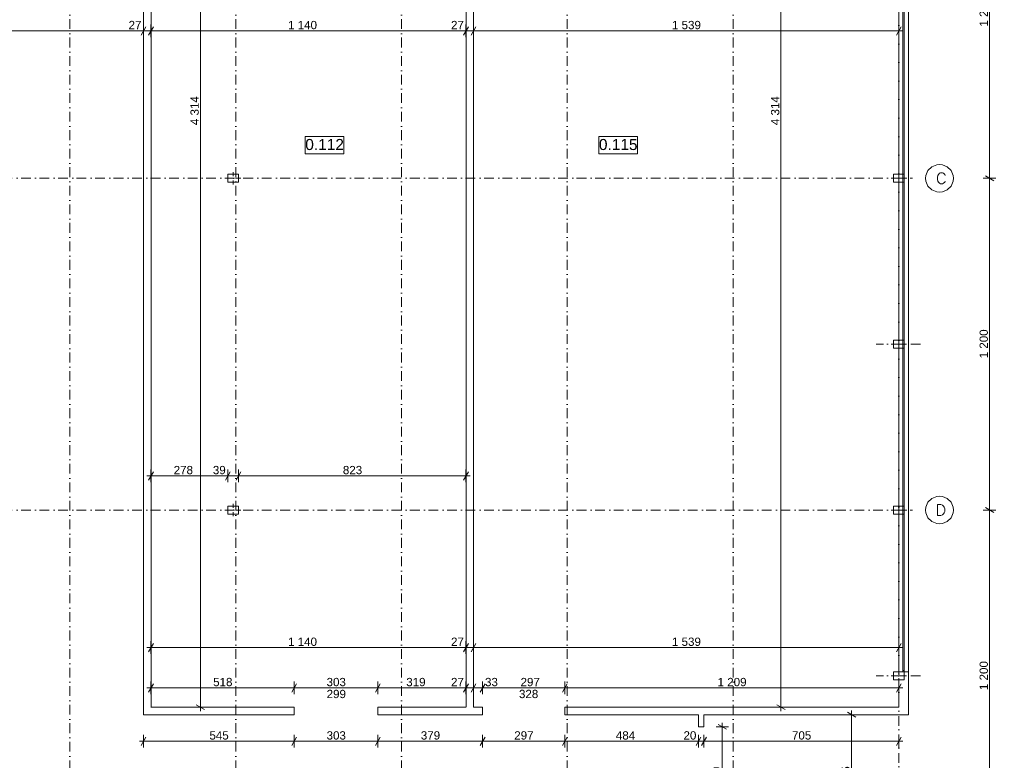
# Model space of a CAD drawing. Extents: x -283435 to 14216, y -77540 to 30522.
# Tile 175 of 177: x -21421 to 14216, y -20152 to 6637. Entities that reach past the tile are written whole.
import ezdxf

# ---------------------------------------------------------------- set-up
doc = ezdxf.new("R2010")
doc.units = 0
doc.header["$MEASUREMENT"] = 0
doc.linetypes.add('Kropki i Kreski', pattern=[670.277762, 352.777767, -176.388884, 0, -141.111112])
for name, color, linetype in [('Drzwi ArchiCAD', 7, 'Continuous'), ('Okna ArchiCADa', 7, 'Continuous'), ('SŁUPY', 7, 'Continuous'), ('WYMIARY', 7, 'Continuous'), ('ŚCIANY', 7, 'Continuous')]:
    doc.layers.add(name, color=color, linetype=linetype)
for name, color, linetype, lineweight in [('Drzwi ArchiCAD_Nr_Pióra__7', 7, 'Continuous', 18), ('Okna ArchiCADa_Nr_Pióra__23', 23, 'Continuous', 18), ('Okna ArchiCADa_Nr_Pióra__3', 3, 'Continuous', 18), ('Okna ArchiCADa_Nr_Pióra__7', 7, 'Continuous', 18), ('OPISY_Nr_Pióra__65', 65, 'Continuous', 18), ('OPISY_Nr_Pióra__86', 86, 'Continuous', 18), ('OSIE_Nr_Pióra__5', 5, 'Continuous', 18), ('OSIE_Nr_Pióra__7', 7, 'Continuous', 18), ('SŁUPY_Nr_Pióra__20', 20, 'Continuous', 18), ('WYMIARY_Nr_Pióra__4', 4, 'Continuous', 18), ('WYMIARY_Nr_Pióra__5', 5, 'Continuous', 18), ('ŚCIANY_Nr_Pióra__7', 7, 'Continuous', 18)]:
    doc.layers.add(name, color=color, linetype=linetype, lineweight=lineweight)
doc.layers.add('SŁUPY_Nr_Pióra__28', color=7, linetype='Continuous', lineweight=18, true_color=0x260900)
doc.styles.add('GENERATED_STYLE_1', font='arial.ttf')
doc.styles.add('GENERATED_STYLE_2', font='txt')
doc.dimstyles.new('GENERATED_STYLE__1', dxfattribs={"dimtxt": 300, "dimasz": 228, "dimexe": 0.18, "dimexo": 0, "dimgap": 0.09, "dimtad": 1, "dimdec": 0, "dimlfac": 0.1, "dimzin": 0, "dimdsep": 46, "dimtxsty": 'GENERATED_STYLE_2', "dimblk": 'ARROWHEAD_2', "dimblk1": 'ARROWHEAD_2', "dimblk2": 'ARROWHEAD_2', "dimcen": 0.09, "dimclrd": 256, "dimclre": 256, "dimclrt": 256, "dimazin": 0, "dimtfac": 1, "dimtdec": 4, "dimtmove": 0, "dimatfit": 3, "dimfxl": 1, "dimtolj": 1, "dimtzin": 0, "dimarcsym": 0})
doc.dimstyles.new('GENERATED_STYLE__2', dxfattribs={"dimtxt": 300, "dimasz": 228, "dimexe": 0.18, "dimexo": 0, "dimgap": 0.09, "dimtad": 1, "dimtih": 1, "dimtoh": 1, "dimdec": 0, "dimlfac": 0.1, "dimzin": 0, "dimdsep": 46, "dimtxsty": 'GENERATED_STYLE_2', "dimblk": 'ARROWHEAD_2', "dimblk1": 'ARROWHEAD_2', "dimblk2": 'ARROWHEAD_2', "dimcen": 0.09, "dimclrd": 256, "dimclre": 256, "dimclrt": 256, "dimazin": 0, "dimtfac": 1, "dimtdec": 4, "dimtmove": 0, "dimatfit": 3, "dimfxl": 1, "dimtolj": 1, "dimtzin": 0, "dimarcsym": 0})

# ---------------------------------------------------------------- blocks, each defined once
blk = doc.blocks.new('Puste drzwi_2')
at = {"layer": 'Drzwi ArchiCAD_Nr_Pióra__7', "linetype": 'Continuous'}
for p, q in [((-1795, 0), (-1795, -200)), ((1795, 0), (1795, -200))]:
    blk.add_line(p, q, dxfattribs=at)
blk = doc.blocks.new('Ściana_49', base_point=(3146, -23100))
at = {"layer": 'ŚCIANY_Nr_Pióra__7', "linetype": 'Continuous'}
for p, q in [((3146, -18504), (3146, -18944)), ((3346, -18944), (3346, -18504)), ((3146, -22534), (3146, -22950)), ((3346, -22950), (3346, -22534))]:
    blk.add_line(p, q, dxfattribs=at)
at = {"layer": 'Drzwi ArchiCAD', "linetype": 'Continuous', "rotation": 90}
blk.add_blockref('Puste drzwi_2', (3146, -20739), dxfattribs=at)
blk = doc.blocks.new('Ściana_140', base_point=(10396, -18504))
at = {"layer": 'ŚCIANY_Nr_Pióra__7', "linetype": 'Continuous'}
for p, q in [((10396, -18234), (-1694, -18234)), ((-1694, -18234), (-1694, -18504)), ((-1694, -18504), (3146, -18504)), ((3346, -18504), (10746, -18504))]:
    blk.add_line(p, q, dxfattribs=at)
blk = doc.blocks.new('Ściana_141', base_point=(-4666, -18504))
at = {"layer": 'ŚCIANY_Nr_Pióra__7', "linetype": 'Continuous'}
for p, q in [((-5268, -18234), (-8457, -18234)), ((-8457, -18234), (-8457, -18504)), ((-8457, -18504), (-4666, -18504)), ((-4666, -18234), (-4998, -18234)), ((-4666, -18504), (-4666, -18234))]:
    blk.add_line(p, q, dxfattribs=at)
blk = doc.blocks.new('Ściana_142', base_point=(-11488, -18504))
at = {"layer": 'ŚCIANY_Nr_Pióra__7', "linetype": 'Continuous'}
for p, q in [((-16939, -18504), (-11488, -18504)), ((-11488, -18234), (-16669, -18234)), ((-11488, -18504), (-11488, -18234))]:
    blk.add_line(p, q, dxfattribs=at)
blk = doc.blocks.new('Puste drzwi_3')
at = {"layer": 'Drzwi ArchiCAD_Nr_Pióra__7', "linetype": 'Continuous'}
for p, q in [((-995, 0), (-995, -270)), ((995, 0), (995, -270))]:
    blk.add_line(p, q, dxfattribs=at)
blk = doc.blocks.new('Ściana_143', base_point=(-16939, -18504))
at = {"layer": 'ŚCIANY_Nr_Pióra__7', "linetype": 'Continuous'}
for p, q in [((-16939, 24906), (-16939, 24216)), ((-16669, 24216), (-16669, 24906)), ((-16939, 22226), (-16939, -18504)), ((-16669, -18234), (-16669, 22226))]:
    blk.add_line(p, q, dxfattribs=at)
at = {"layer": 'Drzwi ArchiCAD', "linetype": 'Continuous', "xscale": -1, "rotation": 90}
blk.add_blockref('Puste drzwi_3', (-16939, 23221), dxfattribs=at)
blk = doc.blocks.new('Ściana_145', base_point=(-5268, -18504))
at = {"layer": 'ŚCIANY_Nr_Pióra__7', "linetype": 'Continuous'}
for p, q in [((-5268, 24906), (-5268, 21065)), ((-4998, -18234), (-4998, 24906)), ((-5268, 20905), (-5268, 16404)), ((-5268, 16224), (-5268, -18234))]:
    blk.add_line(p, q, dxfattribs=at)
blk = doc.blocks.new('O M panel zakrzywiony 12_49')
at = {"layer": 'Okna ArchiCADa_Nr_Pióra__23', "linetype": 'Continuous'}
for p, q in [((-20805, 0), (-20855, 0)), ((-20805, -50), (-20805, 0)), ((20855, 0), (20805, 0)), ((20805, 0), (20805, -50)), ((-20855, -50), (-20805, -50)), ((20805, -50), (20855, -50))]:
    blk.add_line(p, q, dxfattribs=at)
at = {"layer": 'Okna ArchiCADa_Nr_Pióra__3', "linetype": 'Continuous'}
for p, q in [((-20855, 150), (20855, 150)), ((20805, 0), (-20805, 0)), ((-20855, -200), (20855, -200)), ((-20805, -50), (20805, -50))]:
    blk.add_line(p, q, dxfattribs=at)
at = {"layer": 'Okna ArchiCADa_Nr_Pióra__7', "linetype": 'Continuous'}
for p, q in [((-20855, 0), (-20855, -50)), ((20855, 0), (20855, -50))]:
    blk.add_line(p, q, dxfattribs=at)
blk = doc.blocks.new('Ściana_2', base_point=(10396, -18504))
at = {"layer": 'ŚCIANY_Nr_Pióra__7', "linetype": 'Continuous'}
for p, q in [((10746, 25256), (10396, 25256)), ((10746, 24755), (10746, 25256)), ((10546, 24755), (10396, 24755)), ((10596, 24755), (10546, 24755)), ((10746, 24755), (10596, 24755)), ((10546, -16955), (10396, -16955)), ((10596, -16955), (10546, -16955)), ((10746, -16955), (10596, -16955)), ((10746, -18504), (10746, -16955)), ((10396, -17245), (10396, -18234))]:
    blk.add_line(p, q, dxfattribs=at)
at = {"layer": 'Okna ArchiCADa', "linetype": 'Continuous', "xscale": -1, "rotation": 270}
blk.add_blockref('O M panel zakrzywiony 12_49', (10596, 3900), dxfattribs=at)
blk = doc.blocks.new('Słup_5', base_point=(-13693, -11100))
at = {"layer": 'SŁUPY_Nr_Pióra__20', "linetype": 'Continuous'}
for p, q in [((-13693, -11020), (-13693, -10875)), ((-13773, -11100), (-13968, -11100)), ((-13693, -11180), (-13693, -11325)), ((-13613, -11100), (-13418, -11100))]:
    blk.add_line(p, q, dxfattribs=at)
blk.add_point((-13693, -11100), dxfattribs=at)
at = {"layer": 'SŁUPY_Nr_Pióra__28', "linetype": 'Continuous', "flags": 128}
blk.add_lwpolyline([(-13888, -11245), (-13498, -11245), (-13498, -10955), (-13888, -10955)], close=True, dxfattribs=at)
blk = doc.blocks.new('Słup_6', base_point=(-13693, 900))
at = {"layer": 'SŁUPY_Nr_Pióra__20', "linetype": 'Continuous'}
for p, q in [((-13693, 980), (-13693, 1125)), ((-13773, 900), (-13968, 900)), ((-13693, 820), (-13693, 675)), ((-13613, 900), (-13418, 900))]:
    blk.add_line(p, q, dxfattribs=at)
blk.add_point((-13693, 900), dxfattribs=at)
at = {"layer": 'SŁUPY_Nr_Pióra__28', "linetype": 'Continuous', "flags": 128}
blk.add_lwpolyline([(-13888, 755), (-13498, 755), (-13498, 1045), (-13888, 1045)], close=True, dxfattribs=at)
blk = doc.blocks.new('Słup_9', base_point=(10396, -11100))
at = {"layer": 'SŁUPY_Nr_Pióra__20', "linetype": 'Continuous'}
for p, q in [((10396, -11020), (10396, -10875)), ((10316, -11100), (10121, -11100)), ((10396, -11180), (10396, -11325)), ((10476, -11100), (10671, -11100))]:
    blk.add_line(p, q, dxfattribs=at)
blk.add_point((10396, -11100), dxfattribs=at)
at = {"layer": 'SŁUPY_Nr_Pióra__28', "linetype": 'Continuous', "flags": 128}
blk.add_lwpolyline([(10201, -11245), (10591, -11245), (10591, -10955), (10201, -10955)], close=True, dxfattribs=at)
blk = doc.blocks.new('Słup_10', base_point=(10396, 900))
at = {"layer": 'SŁUPY_Nr_Pióra__20', "linetype": 'Continuous'}
for p, q in [((10396, 980), (10396, 1125)), ((10316, 900), (10121, 900)), ((10396, 820), (10396, 675)), ((10476, 900), (10671, 900))]:
    blk.add_line(p, q, dxfattribs=at)
blk.add_point((10396, 900), dxfattribs=at)
at = {"layer": 'SŁUPY_Nr_Pióra__28', "linetype": 'Continuous', "flags": 128}
blk.add_lwpolyline([(10201, 755), (10591, 755), (10591, 1045), (10201, 1045)], close=True, dxfattribs=at)
blk = doc.blocks.new('Słup_13', base_point=(10396, -17100))
at = {"layer": 'SŁUPY_Nr_Pióra__20', "linetype": 'Continuous'}
for p, q in [((10316, -17100), (10121, -17100)), ((10396, -17020), (10396, -16875)), ((10476, -17100), (10671, -17100)), ((10396, -17180), (10396, -17325))]:
    blk.add_line(p, q, dxfattribs=at)
blk.add_point((10396, -17100), dxfattribs=at)
at = {"layer": 'SŁUPY_Nr_Pióra__28', "linetype": 'Continuous', "flags": 128}
blk.add_lwpolyline([(10201, -17245), (10591, -17245), (10591, -16955), (10201, -16955)], close=True, dxfattribs=at)
blk = doc.blocks.new('Słup_14', base_point=(10396, -5100))
at = {"layer": 'SŁUPY_Nr_Pióra__20', "linetype": 'Continuous'}
for p, q in [((10396, -5020), (10396, -4875)), ((10316, -5100), (10121, -5100)), ((10396, -5180), (10396, -5325)), ((10476, -5100), (10671, -5100))]:
    blk.add_line(p, q, dxfattribs=at)
blk.add_point((10396, -5100), dxfattribs=at)
at = {"layer": 'SŁUPY_Nr_Pióra__28', "linetype": 'Continuous', "flags": 128}
blk.add_lwpolyline([(10201, -5245), (10591, -5245), (10591, -4955), (10201, -4955)], close=True, dxfattribs=at)
blk = doc.blocks.new('*D1049')
at = {"layer": 'WYMIARY_Nr_Pióra__4', "linetype": 'Continuous', "transparency": 16777216}
for p, q in [((13531, -11013), (13831, -11187)), ((13906, -11100), (13456, -11100)), ((13681, -23100), (13681, -11100)), ((13906, -23100), (13456, -23100)), ((13531, -23013), (13831, -23187))]:
    blk.add_line(p, q, dxfattribs=at)
at = {"layer": 'WYMIARY_Nr_Pióra__5', "transparency": 16777216, "insert": (13321, -17613), "char_height": 300, "attachment_point": 1, "rotation": 90, "style": 'GENERATED_STYLE_1'}
blk.add_mtext('{1\xa0200}', dxfattribs=at)
blk = doc.blocks.new('ARROWHEAD_2')
at = {"linetype": 'Continuous'}
for p, q in [((0, 0), (-1, 0)), ((-0.38, -0.66), (0.38, 0.66))]:
    blk.add_line(p, q, dxfattribs=at)
blk = doc.blocks.new('*D1050')
at = {"layer": 'WYMIARY_Nr_Pióra__4', "linetype": 'Continuous', "transparency": 16777216}
for p, q in [((13906, 900), (13456, 900)), ((13531, 987), (13831, 814)), ((13681, -11100), (13681, 900)), ((13531, -11013), (13831, -11187)), ((13906, -11100), (13456, -11100))]:
    blk.add_line(p, q, dxfattribs=at)
at = {"layer": 'WYMIARY_Nr_Pióra__5', "transparency": 16777216, "insert": (13321, -5613), "char_height": 300, "attachment_point": 1, "rotation": 90, "style": 'GENERATED_STYLE_1'}
blk.add_mtext('{1\xa0200}', dxfattribs=at)
blk = doc.blocks.new('*D1051')
at = {"layer": 'WYMIARY_Nr_Pióra__4', "linetype": 'Continuous', "transparency": 16777216}
for p, q in [((13906, 12900), (13456, 12900)), ((13531, 12987), (13831, 12814)), ((13681, 900), (13681, 12900)), ((13906, 900), (13456, 900)), ((13531, 987), (13831, 814))]:
    blk.add_line(p, q, dxfattribs=at)
at = {"layer": 'WYMIARY_Nr_Pióra__5', "transparency": 16777216, "insert": (13321, 6387), "char_height": 300, "attachment_point": 1, "rotation": 90, "style": 'GENERATED_STYLE_1'}
blk.add_mtext('{1\xa0200}', dxfattribs=at)
blk = doc.blocks.new('*D1052')
at = {"layer": 'WYMIARY_Nr_Pióra__4', "linetype": 'Continuous', "transparency": 16777216}
for p, q in [((13831, 24814), (13531, 24987)), ((13681, 24900), (13681, 25047)), ((13906, 24900), (13456, 24900)), ((13681, 12900), (13681, 24900)), ((13906, 12900), (13456, 12900)), ((13531, 12987), (13831, 12814))]:
    blk.add_line(p, q, dxfattribs=at)
at = {"layer": 'WYMIARY_Nr_Pióra__5', "transparency": 16777216, "insert": (13321, 18387), "char_height": 300, "attachment_point": 1, "rotation": 90, "style": 'GENERATED_STYLE_1'}
blk.add_mtext('{1\xa0200}', dxfattribs=at)
blk = doc.blocks.new('*D1066')
at = {"layer": 'WYMIARY_Nr_Pióra__4', "linetype": 'Continuous', "transparency": 16777216}
for p, q in [((-16582, -15924), (-16755, -16224)), ((-16669, -16299), (-16669, -15849)), ((-5181, -15924), (-5354, -16224)), ((-5268, -16299), (-5268, -15849)), ((-16815, -16074), (-16669, -16074)), ((-16669, -16074), (-5268, -16074))]:
    blk.add_line(p, q, dxfattribs=at)
at = {"layer": 'WYMIARY_Nr_Pióra__5', "transparency": 16777216, "char_height": 300, "attachment_point": 1, "style": 'GENERATED_STYLE_1'}
for s, insert in [('{1\xa0140}', (-11709, -15714)), ('{27}', (-5810, -15714))]:
    blk.add_mtext(s, dxfattribs=dict(at, insert=insert))
blk = doc.blocks.new('*D1067')
at = {"layer": 'WYMIARY_Nr_Pióra__4', "linetype": 'Continuous', "transparency": 16777216}
for p, q in [((-5181, -15924), (-5354, -16224)), ((-5268, -16299), (-5268, -15849)), ((-4911, -15924), (-5084, -16224)), ((-4998, -16299), (-4998, -15849)), ((-5268, -16074), (-4998, -16074)), ((-4998, -16074), (10396, -16074))]:
    blk.add_line(p, q, dxfattribs=at)
blk = doc.blocks.new('*D1068')
at = {"layer": 'WYMIARY_Nr_Pióra__4', "linetype": 'Continuous', "transparency": 16777216}
for p, q in [((-4911, -15924), (-5084, -16224)), ((10310, -16224), (10483, -15924)), ((10396, -16299), (10396, -15849)), ((-4998, -16074), (10396, -16074)), ((10396, -16074), (10543, -16074))]:
    blk.add_line(p, q, dxfattribs=at)
at = {"layer": 'WYMIARY_Nr_Pióra__5', "transparency": 16777216, "insert": (2186, -15714), "char_height": 300, "attachment_point": 1, "style": 'GENERATED_STYLE_1'}
blk.add_mtext('{1\xa0539}', dxfattribs=at)
blk = doc.blocks.new('*D1069')
at = {"layer": 'WYMIARY_Nr_Pióra__4', "linetype": 'Continuous', "transparency": 16777216}
for p, q in [((-16582, -17382), (-16755, -17682)), ((-16669, -17757), (-16669, -17307)), ((-11402, -17382), (-11575, -17682)), ((-11488, -17757), (-11488, -17307)), ((-16815, -17532), (-16669, -17532)), ((-16669, -17532), (-11488, -17532))]:
    blk.add_line(p, q, dxfattribs=at)
at = {"layer": 'WYMIARY_Nr_Pióra__5', "transparency": 16777216, "insert": (-14420, -17172), "char_height": 300, "attachment_point": 1, "style": 'GENERATED_STYLE_1'}
blk.add_mtext('{518}', dxfattribs=at)
blk = doc.blocks.new('*D1070')
at = {"layer": 'WYMIARY_Nr_Pióra__4', "linetype": 'Continuous', "transparency": 16777216}
for p, q in [((-11402, -17382), (-11575, -17682)), ((-11488, -17757), (-11488, -17307)), ((-8370, -17382), (-8544, -17682)), ((-8457, -17757), (-8457, -17307)), ((-11488, -17532), (-8457, -17532))]:
    blk.add_line(p, q, dxfattribs=at)
at = {"layer": 'WYMIARY_Nr_Pióra__5', "transparency": 16777216, "insert": (-10314, -17172), "char_height": 300, "attachment_point": 1, "style": 'GENERATED_STYLE_1'}
blk.add_mtext('{303}', dxfattribs=at)
blk = doc.blocks.new('*D1071')
at = {"layer": 'WYMIARY_Nr_Pióra__4', "linetype": 'Continuous', "transparency": 16777216}
for p, q in [((-8370, -17382), (-8544, -17682)), ((-8457, -17757), (-8457, -17307)), ((-5181, -17382), (-5354, -17682)), ((-5268, -17757), (-5268, -17307)), ((-8457, -17532), (-5268, -17532))]:
    blk.add_line(p, q, dxfattribs=at)
at = {"layer": 'WYMIARY_Nr_Pióra__5', "transparency": 16777216, "char_height": 300, "attachment_point": 1, "style": 'GENERATED_STYLE_1'}
for s, insert in [('{319}', (-7431, -17172)), ('{27}', (-5810, -17172))]:
    blk.add_mtext(s, dxfattribs=dict(at, insert=insert))
blk = doc.blocks.new('*D1072')
at = {"layer": 'WYMIARY_Nr_Pióra__4', "linetype": 'Continuous', "transparency": 16777216}
for p, q in [((-5181, -17382), (-5354, -17682)), ((-5268, -17757), (-5268, -17307)), ((-4911, -17382), (-5084, -17682)), ((-4998, -17757), (-4998, -17307)), ((-5268, -17532), (-4998, -17532)), ((-4998, -17532), (-4666, -17532))]:
    blk.add_line(p, q, dxfattribs=at)
blk = doc.blocks.new('*D1073')
at = {"layer": 'WYMIARY_Nr_Pióra__4', "linetype": 'Continuous', "transparency": 16777216}
for p, q in [((-4911, -17382), (-5084, -17682)), ((-4579, -17382), (-4752, -17682)), ((-4666, -17757), (-4666, -17307)), ((-4998, -17532), (-4666, -17532))]:
    blk.add_line(p, q, dxfattribs=at)
blk = doc.blocks.new('*D1074')
at = {"layer": 'WYMIARY_Nr_Pióra__4', "linetype": 'Continuous', "transparency": 16777216}
for p, q in [((-4579, -17382), (-4752, -17682)), ((-4666, -17757), (-4666, -17307)), ((-1608, -17382), (-1781, -17682)), ((-4666, -17532), (-1694, -17532))]:
    blk.add_line(p, q, dxfattribs=at)
at = {"layer": 'WYMIARY_Nr_Pióra__5', "transparency": 16777216, "char_height": 300, "attachment_point": 1, "style": 'GENERATED_STYLE_1'}
for s, insert in [('{33}', (-4579, -17172)), ('{297}', (-3294, -17172))]:
    blk.add_mtext(s, dxfattribs=dict(at, insert=insert))
blk = doc.blocks.new('*D1075')
at = {"layer": 'WYMIARY_Nr_Pióra__4', "linetype": 'Continuous', "transparency": 16777216}
for p, q in [((-1608, -17382), (-1781, -17682)), ((-1694, -17757), (-1694, -17307)), ((10310, -17682), (10483, -17382)), ((10396, -17757), (10396, -17307)), ((-4666, -17532), (-1694, -17532)), ((-1694, -17532), (10396, -17532)), ((10396, -17532), (10543, -17532))]:
    blk.add_line(p, q, dxfattribs=at)
at = {"layer": 'WYMIARY_Nr_Pióra__5', "transparency": 16777216, "insert": (3838, -17172), "char_height": 300, "attachment_point": 1, "style": 'GENERATED_STYLE_1'}
blk.add_mtext('{1\xa0209}', dxfattribs=at)
blk = doc.blocks.new('*D1103')
at = {"layer": 'WYMIARY_Nr_Pióra__4', "linetype": 'Continuous', "transparency": 16777216}
for p, q in [((8913, -18504), (8463, -18504)), ((8838, -18590), (8538, -18417)), ((8688, -18504), (8688, -18357)), ((8688, -22950), (8688, -18504)), ((8913, -22950), (8463, -22950)), ((8538, -22863), (8838, -23037))]:
    blk.add_line(p, q, dxfattribs=at)
at = {"layer": 'WYMIARY_Nr_Pióra__5', "transparency": 16777216, "char_height": 300, "attachment_point": 1, "rotation": 90, "style": 'GENERATED_STYLE_1'}
for s, insert in [('{445}', (8328, -21068)), ('{30}', (7974, -22713))]:
    blk.add_mtext(s, dxfattribs=dict(at, insert=insert))
blk = doc.blocks.new('*D1106')
at = {"layer": 'WYMIARY_Nr_Pióra__4', "linetype": 'Continuous', "transparency": 16777216}
for p, q in [((4157, -19031), (3857, -18858)), ((4007, -18944), (4007, -18798)), ((4232, -18944), (3782, -18944)), ((4007, -22534), (4007, -18944)), ((3857, -22448), (4157, -22621)), ((4232, -22534), (3782, -22534)), ((4007, -22681), (4007, -22534))]:
    blk.add_line(p, q, dxfattribs=at)
at = {"layer": 'WYMIARY_Nr_Pióra__5', "transparency": 16777216, "insert": (3647, -21081), "char_height": 300, "attachment_point": 1, "rotation": 90, "style": 'GENERATED_STYLE_1'}
blk.add_mtext('{359}', dxfattribs=at)
blk = doc.blocks.new('*D1112')
at = {"layer": 'WYMIARY_Nr_Pióra__4', "linetype": 'Continuous', "transparency": 16777216}
for p, q in [((3346, -19687), (3346, -19237)), ((10396, -19687), (10396, -19237)), ((3199, -19462), (3346, -19462)), ((3432, -19312), (3259, -19612)), ((3346, -19462), (10396, -19462)), ((10310, -19612), (10483, -19312)), ((10396, -19462), (10543, -19462))]:
    blk.add_line(p, q, dxfattribs=at)
at = {"layer": 'WYMIARY_Nr_Pióra__5', "transparency": 16777216, "insert": (6530, -19102), "char_height": 300, "attachment_point": 1, "style": 'GENERATED_STYLE_1'}
blk.add_mtext('{705}', dxfattribs=at)
blk = doc.blocks.new('*D1154')
at = {"layer": 'WYMIARY_Nr_Pióra__4', "linetype": 'Continuous', "transparency": 16777216}
for p, q in [((-14731, 24819), (-15031, 24992)), ((-14881, 24906), (-14881, 25052)), ((-14656, 24906), (-15106, 24906)), ((-14881, -18234), (-14881, 24906)), ((-15031, -18147), (-14731, -18320)), ((-14656, -18234), (-15106, -18234)), ((-14881, -18380), (-14881, -18234))]:
    blk.add_line(p, q, dxfattribs=at)
at = {"layer": 'WYMIARY_Nr_Pióra__5', "transparency": 16777216, "insert": (-15241, 2823), "char_height": 300, "attachment_point": 1, "rotation": 90, "style": 'GENERATED_STYLE_1'}
blk.add_mtext('{4\xa0314}', dxfattribs=at)
blk = doc.blocks.new('*D1166')
at = {"layer": 'WYMIARY_Nr_Pióra__4', "linetype": 'Continuous', "transparency": 16777216}
for p, q in [((-16939, -19687), (-16939, -19237)), ((-11488, -19687), (-11488, -19237)), ((-17085, -19462), (-16939, -19462)), ((-16852, -19312), (-17025, -19612)), ((-16939, -19462), (-11488, -19462)), ((-11402, -19312), (-11575, -19612))]:
    blk.add_line(p, q, dxfattribs=at)
at = {"layer": 'WYMIARY_Nr_Pióra__5', "transparency": 16777216, "insert": (-14555, -19102), "char_height": 300, "attachment_point": 1, "style": 'GENERATED_STYLE_1'}
blk.add_mtext('{545}', dxfattribs=at)
blk = doc.blocks.new('*D1167')
at = {"layer": 'WYMIARY_Nr_Pióra__4', "linetype": 'Continuous', "transparency": 16777216}
for p, q in [((-11488, -19687), (-11488, -19237)), ((-8457, -19687), (-8457, -19237)), ((-11402, -19312), (-11575, -19612)), ((-11488, -19462), (-8457, -19462)), ((-8370, -19312), (-8544, -19612))]:
    blk.add_line(p, q, dxfattribs=at)
at = {"layer": 'WYMIARY_Nr_Pióra__5', "transparency": 16777216, "insert": (-10314, -19102), "char_height": 300, "attachment_point": 1, "style": 'GENERATED_STYLE_1'}
blk.add_mtext('{303}', dxfattribs=at)
blk = doc.blocks.new('*D1168')
at = {"layer": 'WYMIARY_Nr_Pióra__4', "linetype": 'Continuous', "transparency": 16777216}
for p, q in [((-8457, -19687), (-8457, -19237)), ((-4666, -19687), (-4666, -19237)), ((-8370, -19312), (-8544, -19612)), ((-8457, -19462), (-4666, -19462)), ((-4579, -19312), (-4752, -19612))]:
    blk.add_line(p, q, dxfattribs=at)
at = {"layer": 'WYMIARY_Nr_Pióra__5', "transparency": 16777216, "insert": (-6903, -19102), "char_height": 300, "attachment_point": 1, "style": 'GENERATED_STYLE_1'}
blk.add_mtext('{379}', dxfattribs=at)
blk = doc.blocks.new('*D1169')
at = {"layer": 'WYMIARY_Nr_Pióra__4', "linetype": 'Continuous', "transparency": 16777216}
for p, q in [((-4666, -19687), (-4666, -19237)), ((-4579, -19312), (-4752, -19612)), ((-4666, -19462), (-1694, -19462)), ((-1608, -19312), (-1781, -19612))]:
    blk.add_line(p, q, dxfattribs=at)
at = {"layer": 'WYMIARY_Nr_Pióra__5', "transparency": 16777216, "insert": (-3522, -19102), "char_height": 300, "attachment_point": 1, "style": 'GENERATED_STYLE_1'}
blk.add_mtext('{297}', dxfattribs=at)
blk = doc.blocks.new('*D1170')
at = {"layer": 'WYMIARY_Nr_Pióra__4', "linetype": 'Continuous', "transparency": 16777216}
for p, q in [((-1694, -19687), (-1694, -19237)), ((3146, -19687), (3146, -19237)), ((-4666, -19462), (-1694, -19462)), ((-1608, -19312), (-1781, -19612)), ((-1694, -19462), (3146, -19462)), ((3232, -19312), (3059, -19612)), ((3146, -19462), (3346, -19462))]:
    blk.add_line(p, q, dxfattribs=at)
at = {"layer": 'WYMIARY_Nr_Pióra__5', "transparency": 16777216, "char_height": 300, "attachment_point": 1, "style": 'GENERATED_STYLE_1'}
for s, insert in [('{484}', (157, -19102)), ('{20}', (2604, -19102))]:
    blk.add_mtext(s, dxfattribs=dict(at, insert=insert))
blk = doc.blocks.new('*D1171')
at = {"layer": 'WYMIARY_Nr_Pióra__4', "linetype": 'Continuous', "transparency": 16777216}
for p, q in [((3346, -19687), (3346, -19237)), ((3232, -19312), (3059, -19612)), ((3146, -19462), (3346, -19462)), ((3259, -19612), (3432, -19312)), ((3346, -19462), (3492, -19462))]:
    blk.add_line(p, q, dxfattribs=at)
blk = doc.blocks.new('*D1172')
at = {"layer": 'WYMIARY_Nr_Pióra__4', "linetype": 'Continuous', "transparency": 16777216}
for p, q in [((-16815, -9864), (-16669, -9864)), ((-16582, -9714), (-16755, -10014)), ((-16669, -10089), (-16669, -9639)), ((-16669, -9864), (-13888, -9864)), ((-13802, -9714), (-13975, -10014)), ((-13888, -10089), (-13888, -9639))]:
    blk.add_line(p, q, dxfattribs=at)
at = {"layer": 'WYMIARY_Nr_Pióra__5', "transparency": 16777216, "char_height": 300, "attachment_point": 1, "style": 'GENERATED_STYLE_1'}
for s, insert in [('{278}', (-15848, -9504)), ('{39}', (-14430, -9504))]:
    blk.add_mtext(s, dxfattribs=dict(at, insert=insert))
blk = doc.blocks.new('*D1173')
at = {"layer": 'WYMIARY_Nr_Pióra__4', "linetype": 'Continuous', "transparency": 16777216}
for p, q in [((-13802, -9714), (-13975, -10014)), ((-13888, -10089), (-13888, -9639)), ((-13888, -9864), (-13498, -9864)), ((-13412, -9714), (-13585, -10014)), ((-13498, -10089), (-13498, -9639))]:
    blk.add_line(p, q, dxfattribs=at)
blk = doc.blocks.new('*D1174')
at = {"layer": 'WYMIARY_Nr_Pióra__4', "linetype": 'Continuous', "transparency": 16777216}
for p, q in [((-13412, -9714), (-13585, -10014)), ((-13498, -10089), (-13498, -9639)), ((-13498, -9864), (-5268, -9864)), ((-5354, -10014), (-5181, -9714)), ((-5268, -10089), (-5268, -9639)), ((-5268, -9864), (-5121, -9864))]:
    blk.add_line(p, q, dxfattribs=at)
at = {"layer": 'WYMIARY_Nr_Pióra__5', "transparency": 16777216, "insert": (-9724, -9504), "char_height": 300, "attachment_point": 1, "style": 'GENERATED_STYLE_1'}
blk.add_mtext('{823}', dxfattribs=at)
blk = doc.blocks.new('*D2488')
at = {"layer": 'WYMIARY_Nr_Pióra__4', "linetype": 'Continuous', "transparency": 16777216}
for p, q in [((-97766, 6009), (-97766, 6459)), ((-97466, 6009), (-97466, 6459)), ((-97679, 6384), (-97853, 6084)), ((-97766, 6234), (-97466, 6234)), ((-97379, 6384), (-97553, 6084)), ((-97466, 6234), (-16939, 6234))]:
    blk.add_line(p, q, dxfattribs=at)
blk = doc.blocks.new('*D2489')
at = {"layer": 'WYMIARY_Nr_Pióra__4', "linetype": 'Continuous', "transparency": 16777216}
for p, q in [((-97379, 6384), (-97553, 6084)), ((-97466, 6234), (-16939, 6234)), ((-16852, 6384), (-17025, 6084))]:
    blk.add_line(p, q, dxfattribs=at)
at = {"layer": 'WYMIARY_Nr_Pióra__5', "transparency": 16777216, "char_height": 300, "attachment_point": 1, "style": 'GENERATED_STYLE_1'}
for s, insert in [('{8\xa0053}', (-57943, 6594)), ('{27}', (-17481, 6594))]:
    blk.add_mtext(s, dxfattribs=dict(at, insert=insert))
blk = doc.blocks.new('*D2490')
at = {"layer": 'WYMIARY_Nr_Pióra__4', "linetype": 'Continuous', "transparency": 16777216}
for p, q in [((-16939, 6009), (-16939, 6459)), ((-16669, 6009), (-16669, 6459)), ((-97466, 6234), (-16939, 6234)), ((-16852, 6384), (-17025, 6084)), ((-16939, 6234), (-16669, 6234)), ((-16582, 6384), (-16755, 6084)), ((-16669, 6234), (-5268, 6234))]:
    blk.add_line(p, q, dxfattribs=at)
blk = doc.blocks.new('*D2491')
at = {"layer": 'WYMIARY_Nr_Pióra__4', "linetype": 'Continuous', "transparency": 16777216}
for p, q in [((-16582, 6384), (-16755, 6084)), ((-16669, 6234), (-5268, 6234)), ((-5181, 6384), (-5354, 6084))]:
    blk.add_line(p, q, dxfattribs=at)
at = {"layer": 'WYMIARY_Nr_Pióra__5', "transparency": 16777216, "char_height": 300, "attachment_point": 1, "style": 'GENERATED_STYLE_1'}
for s, insert in [('{1\xa0140}', (-11709, 6594)), ('{27}', (-5810, 6594))]:
    blk.add_mtext(s, dxfattribs=dict(at, insert=insert))
blk = doc.blocks.new('*D2492')
at = {"layer": 'WYMIARY_Nr_Pióra__4', "linetype": 'Continuous', "transparency": 16777216}
for p, q in [((-5268, 6009), (-5268, 6459)), ((-16669, 6234), (-5268, 6234)), ((-5181, 6384), (-5354, 6084)), ((-5268, 6234), (-4998, 6234)), ((-4911, 6384), (-5084, 6084))]:
    blk.add_line(p, q, dxfattribs=at)
blk = doc.blocks.new('*D2493')
at = {"layer": 'WYMIARY_Nr_Pióra__4', "linetype": 'Continuous', "transparency": 16777216}
for p, q in [((-4998, 6009), (-4998, 6459)), ((10396, 6009), (10396, 6459)), ((-5268, 6234), (-4998, 6234)), ((-4911, 6384), (-5084, 6084)), ((-4998, 6234), (10396, 6234)), ((10310, 6084), (10483, 6384)), ((10396, 6234), (10543, 6234))]:
    blk.add_line(p, q, dxfattribs=at)
at = {"layer": 'WYMIARY_Nr_Pióra__5', "transparency": 16777216, "insert": (2186, 6594), "char_height": 300, "attachment_point": 1, "style": 'GENERATED_STYLE_1'}
blk.add_mtext('{1\xa0539}', dxfattribs=at)
blk = doc.blocks.new('*D2501')
at = {"layer": 'WYMIARY_Nr_Pióra__4', "linetype": 'Continuous', "transparency": 16777216}
for p, q in [((6281, 24819), (5981, 24992)), ((6131, 24906), (6131, 25052)), ((6356, 24906), (5906, 24906)), ((6131, -18234), (6131, 24906)), ((5981, -18147), (6281, -18320)), ((6356, -18234), (5906, -18234)), ((6131, -18380), (6131, -18234))]:
    blk.add_line(p, q, dxfattribs=at)
at = {"layer": 'WYMIARY_Nr_Pióra__5', "transparency": 16777216, "insert": (5771, 2823), "char_height": 300, "attachment_point": 1, "rotation": 90, "style": 'GENERATED_STYLE_1'}
blk.add_mtext('{4\xa0314}', dxfattribs=at)

msp = doc.modelspace()

# ---------------------------------------------------------------- linework, layer by layer
at = {"layer": 'OPISY_Nr_Pióra__65', "linetype": 'Continuous', "flags": 128}
for points in [[(-11083.5, 2414.5), (-9688.7, 2414.5), (-9688.7, 1785.9), (-11083.5, 1785.9)], [(-455.5, 2414.5), (939.4, 2414.5), (939.4, 1785.9), (-455.5, 1785.9)]]:
    msp.add_lwpolyline(points, close=True, dxfattribs=at)
at = {"layer": 'OSIE_Nr_Pióra__5', "linetype": 'Kropki i Kreski'}
for p, q in [((-19602.3, 27442), (-19602.3, -38346.1)), ((-7602.8, 27442), (-7602.8, -38346.1)), ((-1602.8, 27442), (-1602.8, -38346.1)), ((4397.2, 27442), (4397.2, -38346.1)), ((11183.7, -5099.9), (9576.3, -5099.9)), ((11183.7, -17100.2), (9576.3, -17100.2))]:
    msp.add_line(p, q, dxfattribs=at)
at = {"layer": 'OSIE_Nr_Pióra__7', "linetype": 'Kropki i Kreski'}
for p, q in [((-13602.8, 27442), (-13602.8, -38346.1)), ((10396.7, -38346.1), (10396.7, 27442)), ((-280139.5, 900.4), (10893.5, 900.4)), ((-280139.5, -11099.9), (10893.5, -11099.9))]:
    msp.add_line(p, q, dxfattribs=at)
at = {"layer": 'OSIE_Nr_Pióra__7', "linetype": 'Continuous', "flags": 128}
for points in [[(11369.3, 900.4), (11379.7, 800.8), (11452.9, 617.9), (11589, 481.8), (11771.9, 408.6), (11871.2, 403.6), (11975.8, 408.6), (12153.7, 481.8), (12289.4, 617.9), (12362.7, 800.8), (12373, 900.4), (12362.7, 1004.7), (12289.4, 1182.6), (12153.7, 1318.7), (11975.8, 1391.9), (11871.2, 1402.3), (11771.9, 1391.9), (11589, 1318.7), (11452.9, 1182.6), (11379.7, 1004.7)], [(11369.3, -11099.9), (11379.7, -11204.2), (11452.9, -11382.1), (11589, -11518.2), (11771.9, -11591.4), (11871.2, -11601.8), (11975.8, -11591.4), (12153.7, -11518.2), (12289.4, -11382.1), (12362.7, -11204.2), (12373, -11099.9), (12362.7, -11000.6), (12289.4, -10817.4), (12153.7, -10681.6), (11975.8, -10608.4), (11871.2, -10597.7), (11771.9, -10608.4), (11589, -10681.6), (11452.9, -10817.4), (11379.7, -11000.6)], [(11792.9, -11298.5), (11923.6, -11298.5), (11981.1, -11277.5), (12017.6, -11241), (12038.7, -11204.2), (12059.4, -11146.7), (12059.4, -11052.8), (12038.7, -10995.3), (12017.6, -10958.5), (11981.1, -10922), (11923.6, -10901), (11792.9, -10901)]]:
    msp.add_lwpolyline(points, close=True, dxfattribs=at)
msp.add_lwpolyline([(12080.4, 795.8), (12059.4, 759), (12017.6, 722.5), (11981.1, 701.5), (11902.6, 701.5), (11865.8, 722.5), (11829.4, 759), (11813.7, 795.8), (11792.9, 858.3), (11792.9, 947.2), (11813.7, 1004.7), (11829.4, 1041.5), (11865.8, 1083.3), (11902.6, 1104), (11981.1, 1104), (12017.6, 1083.3), (12059.4, 1041.5), (12080.4, 1004.7)], dxfattribs=at)

# ---------------------------------------------------------------- block references
at = {"layer": 'SŁUPY'}
for name, p in [('Słup_6', (-13693.3, 900.4)), ('Słup_10', (10396.2, 900.4)), ('Słup_14', (10396.2, -5099.9)), ('Słup_5', (-13693.3, -11099.9)), ('Słup_9', (10396.2, -11099.9)), ('Słup_13', (10396.2, -17100.2))]:
    msp.add_blockref(name, p, dxfattribs=at)
at = {"layer": 'ŚCIANY'}
for name, p in [('Ściana_2', (10396.2, -18503.7)), ('Ściana_143', (-16938.7, -18503.7)), ('Ściana_145', (-5267.7, -18503.7)), ('Ściana_142', (-11488.4, -18503.7)), ('Ściana_141', (-4665.8, -18503.7)), ('Ściana_140', (10396.2, -18503.7)), ('Ściana_49', (3145.8, -23099.9))]:
    msp.add_blockref(name, p, dxfattribs=at)

# ---------------------------------------------------------------- texts
at = {"layer": 'OPISY_Nr_Pióra__86', "linetype": 'Continuous', "char_height": 400, "attachment_point": 2, "style": 'GENERATED_STYLE_1'}
for s, insert in [('{0.112}', (-10386.1, 2323)), ('{0.115}', (242, 2323))]:
    msp.add_mtext(s, dxfattribs=dict(at, insert=insert))
at = {"layer": 'WYMIARY_Nr_Pióra__5', "linetype": 'Continuous', "char_height": 300, "attachment_point": 7, "style": 'GENERATED_STYLE_1'}
for s, insert in [('{299}', (-10312.2, -17907.1)), ('{328}', (-3350.5, -17907.1))]:
    msp.add_mtext(s, dxfattribs=dict(at, insert=insert))

# ---------------------------------------------------------------- dimensions: what is measured, and where the dimension line sits
at = {"layer": 'WYMIARY', "linetype": 'Continuous'}
for base, p1, p2, picture, middle in [((-14881.3, -18233.7), (-16668.7, -18233.7), (-16668.7, 24905.7), '*D1154', (-15091.3, 3337.4)), ((6131.3, -18233.7), (10396.2, -18233.7), (10201.2, 24905.7), '*D2501', (5921.3, 3337.4)), ((13681.1, -35099.9), (10893.5, 12900.4), (10893.5, 24900.4), '*D1052', (13471.1, 18901.8)), ((13681.1, -35099.9), (10893.5, 900.4), (10893.5, 12900.4), '*D1051', (13471.1, 6901.8)), ((13681.1, -35099.9), (10893.5, -11099.9), (10893.5, 900.4), '*D1050', (13471.1, -5098.4)), ((13681.1, -35099.9), (10893.5, -23099.9), (10893.5, -11099.9), '*D1049', (13471.1, -17098.5)), ((8688.3, -35669.9), (-24830.5, -22949.9), (10396.2, -18503.7), '*D1103', (8478.3, -20730.9)), ((4007.2, -22534.3), (3345.8, -22534.3), (3345.8, -18944.3), '*D1106', (3797.2, -20743.4))]:
    dim = msp.add_linear_dim(base=base, p1=p1, p2=p2, angle=90, dimstyle='GENERATED_STYLE__1', dxfattribs=at)
    dim.commit()
    dim.dimension.update_dxf_attribs({"geometry": picture, "text_midpoint": middle})
for base, p1, p2, picture, middle in [((-254833.8, 6234.1), (-97466, -18849), (-16938.7, -18503.7), '*D2489', (-57428.6, 6444.1)), ((-254833.8, 6234.1), (-16668.7, -18233.7), (-5267.7, -18233.7), '*D2491', (-11194.4, 6444.1)), ((-254833.8, 6234.1), (-4997.7, -18233.7), (10396.2, -18233.7), '*D2493', (2700.7, 6444.1)), ((-254833.8, 6234.1), (-97766, -18849), (-97466, -18849), '*D2488', (-98083.1, 6444.1)), ((-254833.8, 6234.1), (-16938.7, -18503.7), (-16668.7, -18233.7), '*D2490', (-17255.8, 6444.1)), ((-254833.8, 6234.1), (-5267.7, -18233.7), (-4997.7, -18233.7), '*D2492', (-5584.8, 6444.1)), ((-16668.7, -9863.7), (-16668.7, -18233.7), (-13888.3, -10954.9), '*D1172', (-15510.3, -9653.7)), ((-16668.7, -9863.7), (-13498.3, -10954.9), (-5267.7, -18233.7), '*D1174', (-9387.1, -9653.7)), ((-16668.7, -9863.7), (-13888.3, -10954.9), (-13498.3, -10954.9), '*D1173', (-14205.4, -9653.7)), ((-16668.7, -16074.1), (-16668.7, -18233.7), (-5267.7, -18233.7), '*D1066', (-11194.4, -15864.1)), ((-16668.7, -16074.1), (-4997.7, -18233.7), (10396.2, -18233.7), '*D1068', (2700.7, -15864.1)), ((-16668.7, -16074.1), (-5267.7, -18233.7), (-4997.7, -18233.7), '*D1067', (-5584.8, -15864.1)), ((-16668.7, -17532.2), (-16668.7, -18233.7), (-11488.4, -18233.7), '*D1069', (-14082.6, -17322.2)), ((-16668.7, -17532.2), (-11488.4, -18233.7), (-8457, -18233.7), '*D1070', (-9976.8, -17322.2)), ((-16668.7, -17532.2), (-8457, -18233.7), (-5267.7, -18233.7), '*D1071', (-7094.1, -17322.2)), ((-16668.7, -17532.2), (-4665.8, -18233.7), (-1694.4, -18233.7), '*D1074', (-2956.5, -17322.2)), ((-16668.7, -17532.2), (-1694.4, -18233.7), (10396.2, -18233.7), '*D1075', (4352.3, -17322.2)), ((-16668.7, -17532.2), (-5267.7, -18233.7), (-4997.7, -18233.7), '*D1072', (-5584.8, -17322.2)), ((-16668.7, -17532.2), (-4997.7, -18233.7), (-4665.8, -18233.7), '*D1073', (-4354.2, -17322.2)), ((-16938.7, -19461.8), (-16938.7, -18503.7), (-11488.4, -18503.7), '*D1166', (-14217.6, -19251.8)), ((-16938.7, -19461.8), (-11488.4, -18503.7), (-8457, -18503.7), '*D1167', (-9976.8, -19251.8)), ((-16938.7, -19461.8), (-8457, -18503.7), (-4665.8, -18503.7), '*D1168', (-6565.5, -19251.8)), ((-16938.7, -19461.8), (-4665.8, -18503.7), (-1694.4, -18503.7), '*D1169', (-3184.2, -19251.8)), ((-16938.7, -19461.8), (-1694.4, -18503.7), (3145.8, -18503.7), '*D1170', (493.9, -19251.8)), ((-16938.7, -19461.8), (3145.8, -18503.7), (3345.8, -18503.7), '*D1171', (2828.7, -19251.8)), ((3345.8, -19461.8), (3345.8, -18503.7), (10396.2, -18503.7), '*D1112', (6866.9, -19251.8))]:
    dim = msp.add_linear_dim(base=base, p1=p1, p2=p2, dimstyle='GENERATED_STYLE__2', dxfattribs=at)
    dim.commit()
    dim.dimension.update_dxf_attribs({"geometry": picture, "text_midpoint": middle})

doc.saveas('drawing.dxf')
